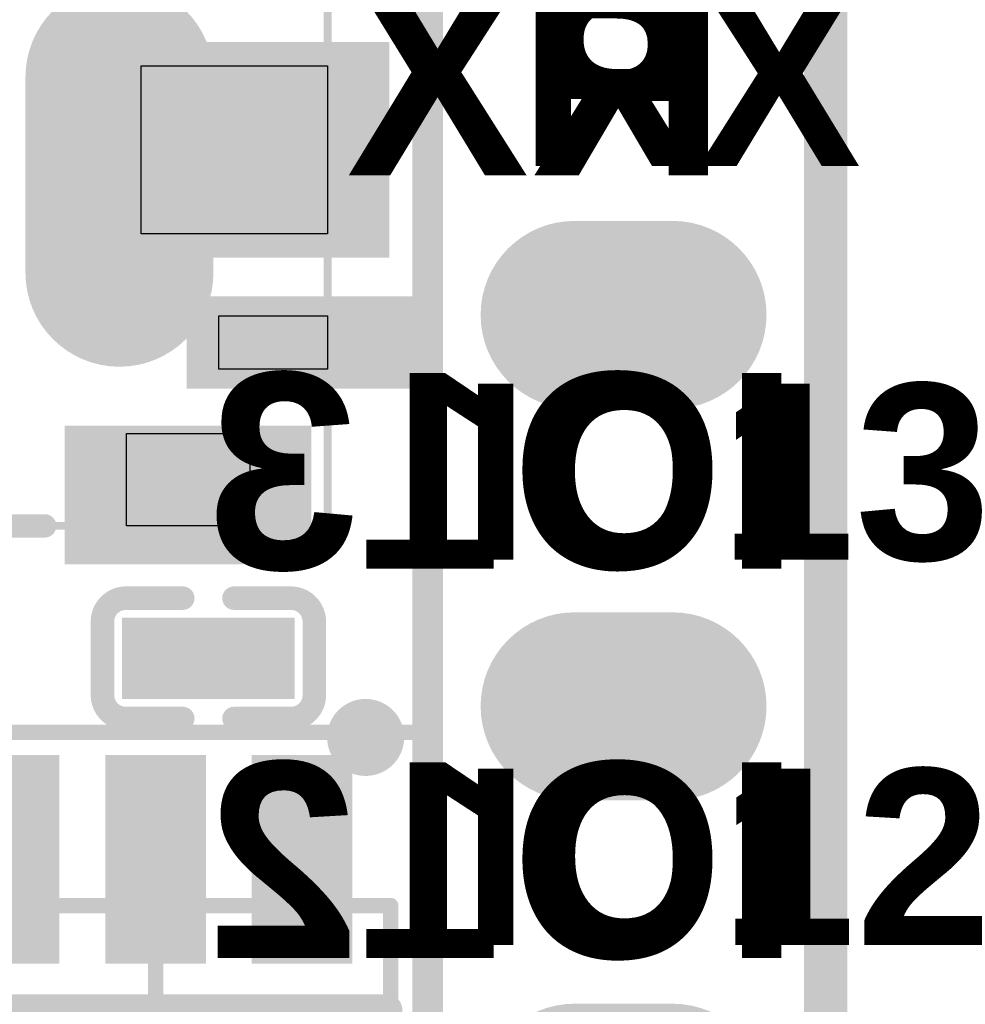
# Model space of a CAD drawing. Header units: inches. Extents: x 0.993 to 1.777, y -0.01 to 0.861.
# Tile 12 of 13: x 1.536 to 1.777, y 0.379 to 0.631. Entities that reach past the tile are written whole.
import ezdxf

# ---------------------------------------------------------------- set-up
doc = ezdxf.new("R2010")
doc.units = ezdxf.units.IN
doc.header["$MEASUREMENT"] = 0
for name, color, linetype in [('Bottom Layer', 5, 'Continuous'), ('Bottom Overlay', 54, 'Continuous'), ('Bottom Solder', 6, 'Continuous'), ('GND', 76, 'Continuous'), ('Keep-Out Layer', 6, 'Continuous'), ('Mechanical 13', 56, 'Continuous'), ('Mechanical 15', 56, 'Continuous'), ('Mechanical 4', 56, 'Continuous'), ('Mechanical 5', 56, 'Continuous'), ('Multi-Layer', 9, 'Continuous'), ('Pad Holes', 156, 'Continuous'), ('Top Layer', 1, 'Continuous'), ('Top Overlay', 2, 'Continuous'), ('Top Paste', 8, 'Continuous'), ('Top Solder', 216, 'Continuous'), ('VCC', 16, 'Continuous')]:
    doc.layers.add(name, color=color, linetype=linetype)
doc.styles.add('Arial_Bold', font='txt', dxfattribs={"height": 0.2})

# ---------------------------------------------------------------- blocks, each defined once
blk = doc.blocks.new('SIP8_B_1')
at = {"layer": 'Bottom Layer'}
h = blk.add_hatch(color=5, dxfattribs=at)
edge = h.paths.add_edge_path()
edge.add_arc((-0.0125, 0.3), 0.02, 90, 270)
edge.add_line((-0.0125, 0.28), (0.0125, 0.28))
edge.add_arc((0.0125, 0.3), 0.02, 270, 450)
edge.add_line((0.0125, 0.32), (-0.0125, 0.32))
h = blk.add_hatch(color=5, dxfattribs=at)
edge = h.paths.add_edge_path()
edge.add_arc((-0.0125, 0.2), 0.02, 90, 270)
edge.add_line((-0.0125, 0.18), (0.0125, 0.18))
edge.add_arc((0.0125, 0.2), 0.02, 270, 450)
edge.add_line((0.0125, 0.22), (-0.0125, 0.22))
at = {"layer": 'Bottom Solder'}
h = blk.add_hatch(color=6, dxfattribs=at)
edge = h.paths.add_edge_path()
edge.add_arc((-0.0125, 0.4), 0.024, 90, 270)
edge.add_line((-0.0125, 0.376), (0.0125, 0.376))
edge.add_arc((0.0125, 0.4), 0.024, 270, 450)
edge.add_line((0.0125, 0.424), (-0.0125, 0.424))
h = blk.add_hatch(color=6, dxfattribs=at)
edge = h.paths.add_edge_path()
edge.add_arc((-0.0125, 0.3), 0.024, 90, 270)
edge.add_line((-0.0125, 0.276), (0.0125, 0.276))
edge.add_arc((0.0125, 0.3), 0.024, 270, 450)
edge.add_line((0.0125, 0.324), (-0.0125, 0.324))
h = blk.add_hatch(color=6, dxfattribs=at)
edge = h.paths.add_edge_path()
edge.add_arc((-0.0125, 0.2), 0.024, 90, 270)
edge.add_line((-0.0125, 0.176), (0.0125, 0.176))
edge.add_arc((0.0125, 0.2), 0.024, 270, 450)
edge.add_line((0.0125, 0.224), (-0.0125, 0.224))
at = {"layer": 'GND'}
h = blk.add_hatch(color=76, dxfattribs=at)
edge = h.paths.add_edge_path()
edge.add_arc((-0.0125, 0.3), 0.02, 90, 270)
edge.add_line((-0.0125, 0.28), (0.0125, 0.28))
edge.add_arc((0.0125, 0.3), 0.02, 270, 450)
edge.add_line((0.0125, 0.32), (-0.0125, 0.32))
h = blk.add_hatch(color=76, dxfattribs=at)
edge = h.paths.add_edge_path()
edge.add_arc((-0.0125, 0.2), 0.02, 90, 270)
edge.add_line((-0.0125, 0.18), (0.0125, 0.18))
edge.add_arc((0.0125, 0.2), 0.02, 270, 450)
edge.add_line((0.0125, 0.22), (-0.0125, 0.22))
at = {"layer": 'Multi-Layer'}
h = blk.add_hatch(color=9, dxfattribs=at)
edge = h.paths.add_edge_path()
edge.add_arc((-0.0125, 0.3), 0.02, 90, 270)
edge.add_line((-0.0125, 0.28), (0.0125, 0.28))
edge.add_arc((0.0125, 0.3), 0.02, 270, 450)
edge.add_line((0.0125, 0.32), (-0.0125, 0.32))
h = blk.add_hatch(color=9, dxfattribs=at)
edge = h.paths.add_edge_path()
edge.add_arc((-0.0125, 0.2), 0.02, 90, 270)
edge.add_line((-0.0125, 0.18), (0.0125, 0.18))
edge.add_arc((0.0125, 0.2), 0.02, 270, 450)
edge.add_line((0.0125, 0.22), (-0.0125, 0.22))
at = {"layer": 'Pad Holes'}
h = blk.add_hatch(color=7, dxfattribs=at)
edge = h.paths.add_edge_path()
edge.add_arc((0, 0.3), 0.0175, 0, 360)
h = blk.add_hatch(color=7, dxfattribs=at)
edge = h.paths.add_edge_path()
edge.add_arc((0, 0.2), 0.0175, 0, 360)
at = {"layer": 'Top Layer'}
h = blk.add_hatch(color=1, dxfattribs=at)
edge = h.paths.add_edge_path()
edge.add_arc((-0.0125, 0.3), 0.02, 90, 270)
edge.add_line((-0.0125, 0.28), (0.0125, 0.28))
edge.add_arc((0.0125, 0.3), 0.02, 270, 450)
edge.add_line((0.0125, 0.32), (-0.0125, 0.32))
h = blk.add_hatch(color=1, dxfattribs=at)
edge = h.paths.add_edge_path()
edge.add_arc((-0.0125, 0.2), 0.02, 90, 270)
edge.add_line((-0.0125, 0.18), (0.0125, 0.18))
edge.add_arc((0.0125, 0.2), 0.02, 270, 450)
edge.add_line((0.0125, 0.22), (-0.0125, 0.22))
at = {"layer": 'Top Solder'}
h = blk.add_hatch(color=216, dxfattribs=at)
edge = h.paths.add_edge_path()
edge.add_arc((-0.0125, 0.4), 0.024, 90, 270)
edge.add_line((-0.0125, 0.376), (0.0125, 0.376))
edge.add_arc((0.0125, 0.4), 0.024, 270, 450)
edge.add_line((0.0125, 0.424), (-0.0125, 0.424))
h = blk.add_hatch(color=216, dxfattribs=at)
edge = h.paths.add_edge_path()
edge.add_arc((-0.0125, 0.3), 0.024, 90, 270)
edge.add_line((-0.0125, 0.276), (0.0125, 0.276))
edge.add_arc((0.0125, 0.3), 0.024, 270, 450)
edge.add_line((0.0125, 0.324), (-0.0125, 0.324))
h = blk.add_hatch(color=216, dxfattribs=at)
edge = h.paths.add_edge_path()
edge.add_arc((-0.0125, 0.2), 0.024, 90, 270)
edge.add_line((-0.0125, 0.176), (0.0125, 0.176))
edge.add_arc((0.0125, 0.2), 0.024, 270, 450)
edge.add_line((0.0125, 0.224), (-0.0125, 0.224))
at = {"layer": 'VCC'}
h = blk.add_hatch(color=16, dxfattribs=at)
edge = h.paths.add_edge_path()
edge.add_arc((-0.0125, 0.3), 0.02, 90, 270)
edge.add_line((-0.0125, 0.28), (0.0125, 0.28))
edge.add_arc((0.0125, 0.3), 0.02, 270, 450)
edge.add_line((0.0125, 0.32), (-0.0125, 0.32))
h = blk.add_hatch(color=16, dxfattribs=at)
edge = h.paths.add_edge_path()
edge.add_arc((-0.0125, 0.2), 0.02, 90, 270)
edge.add_line((-0.0125, 0.18), (0.0125, 0.18))
edge.add_arc((0.0125, 0.2), 0.02, 270, 450)
edge.add_line((0.0125, 0.22), (-0.0125, 0.22))
at = {"layer": 'Top Overlay'}
for points in [[(0.05, 0.76117, 0.00787, 0.00787, 0), (0.05, -0.06103, 0.00787, 0.00787, 0)], [(-0.05, 0.75979, 0.00787, 0.00787, 0), (-0.05, -0.06103, 0.00787, 0.00787, 0)]]:
    blk.add_lwpolyline(points, format="xyseb", dxfattribs=at)
blk = doc.blocks.new('C0201_6')
at = {"layer": 'Mechanical 4'}
blk.add_hatch(color=56, dxfattribs=at).paths.add_polyline_path([(0.01166, 0.00521), (0.01166, -0.0066), (-0.01196, -0.0066), (-0.01196, 0.00521)])
at = {"layer": 'Mechanical 5'}
for points in [[(-0.01196, 0.00521), (-0.01196, -0.0066), (-0.00606, -0.0066), (-0.00606, 0.00521)], [(0.01166, 0.00521), (0.01166, -0.0066), (0.00576, -0.0066), (0.00576, 0.00521)]]:
    blk.add_hatch(color=56, dxfattribs=at).paths.add_polyline_path(points)
at = {"layer": 'Top Layer'}
for points in [[(-0.0182, 0.00569), (-0.00369, 0.00569), (-0.00369, -0.00707), (-0.0182, -0.00707)], [(0.00339, 0.00569), (0.0179, 0.00569), (0.0179, -0.00707), (0.00339, -0.00707)]]:
    blk.add_hatch(color=1, dxfattribs=at).paths.add_polyline_path(points)
at = {"layer": 'Top Paste'}
for points in [[(-0.0182, 0.00569), (-0.00369, 0.00569), (-0.00369, -0.00707), (-0.0182, -0.00707)], [(-0.00334, 0.00474), (-0.00334, -0.00612), (-0.00428, -0.00707), (-0.01725, -0.00707), (-0.0182, -0.00612), (-0.0182, 0.00474), (-0.01725, 0.00569), (-0.00428, 0.00569)], [(0.00304, 0.00474), (0.00304, -0.00612), (0.00398, -0.00707), (0.01695, -0.00707), (0.0179, -0.00612), (0.0179, 0.00474), (0.01695, 0.00569), (0.00398, 0.00569)], [(0.00339, 0.00569), (0.0179, 0.00569), (0.0179, -0.00707), (0.00339, -0.00707)]]:
    blk.add_hatch(color=8, dxfattribs=at).paths.add_polyline_path(points)
at = {"layer": 'Top Solder'}
for points in [[(-0.0222, 0.00969), (0.00031, 0.00969), (0.00031, -0.01107), (-0.0222, -0.01107)], [(-0.00061, 0.00969), (0.0219, 0.00969), (0.0219, -0.01107), (-0.00061, -0.01107)]]:
    blk.add_hatch(color=216, dxfattribs=at).paths.add_polyline_path(points)
at = {"layer": 'Top Overlay'}
for points in [[(-0.0272, 0.00869, 0.006, 0.006, -0.414214), (-0.0212, 0.01469, 0.006, 0.006, 0)], [(-0.0212, 0.01469, 0.006, 0.006, 0), (-0.00669, 0.01469, 0.006, 0.006, 0)], [(0.00639, 0.01469, 0.006, 0.006, 0), (0.0209, 0.01469, 0.006, 0.006, 0)], [(0.0209, 0.01469, 0.006, 0.006, -0.414214), (0.0269, 0.00869, 0.006, 0.006, 0)], [(-0.0272, -0.01007, 0.006, 0.006, 0), (-0.0272, 0.00869, 0.006, 0.006, 0)], [(0.0269, -0.01007, 0.006, 0.006, 0), (0.0269, 0.00869, 0.006, 0.006, 0)], [(-0.0212, -0.01607, 0.006, 0.006, -0.414214), (-0.0272, -0.01007, 0.006, 0.006, 0)], [(0.0269, -0.01007, 0.006, 0.006, -0.414214), (0.0209, -0.01607, 0.006, 0.006, 0)], [(-0.0212, -0.01607, 0.006, 0.006, 0), (-0.00669, -0.01607, 0.006, 0.006, 0)], [(0.00639, -0.01607, 0.006, 0.006, 0), (0.0209, -0.01607, 0.006, 0.006, 0)]]:
    blk.add_lwpolyline(points, format="xyseb", dxfattribs=at)
for points in [[(-0.0227, 0.01469, 0.003, 0.003, 1), (-0.0197, 0.01469, 0.003, 0.003, 1)], [(-0.0227, 0.01469, 0.003, 0.003, 1), (-0.0197, 0.01469, 0.003, 0.003, 1)], [(-0.00819, 0.01469, 0.003, 0.003, 1), (-0.00519, 0.01469, 0.003, 0.003, 1)], [(0.00489, 0.01469, 0.003, 0.003, 1), (0.00789, 0.01469, 0.003, 0.003, 1)], [(0.0194, 0.01469, 0.003, 0.003, 1), (0.0224, 0.01469, 0.003, 0.003, 1)], [(0.0194, 0.01469, 0.003, 0.003, 1), (0.0224, 0.01469, 0.003, 0.003, 1)], [(-0.0287, 0.00869, 0.003, 0.003, 1), (-0.0257, 0.00869, 0.003, 0.003, 1)], [(-0.0287, 0.00869, 0.003, 0.003, 1), (-0.0257, 0.00869, 0.003, 0.003, 1)], [(0.0254, 0.00869, 0.003, 0.003, 1), (0.0284, 0.00869, 0.003, 0.003, 1)], [(0.0254, 0.00869, 0.003, 0.003, 1), (0.0284, 0.00869, 0.003, 0.003, 1)], [(-0.0287, -0.01007, 0.003, 0.003, 1), (-0.0257, -0.01007, 0.003, 0.003, 1)], [(-0.0287, -0.01007, 0.003, 0.003, 1), (-0.0257, -0.01007, 0.003, 0.003, 1)], [(0.0254, -0.01007, 0.003, 0.003, 1), (0.0284, -0.01007, 0.003, 0.003, 1)], [(0.0254, -0.01007, 0.003, 0.003, 1), (0.0284, -0.01007, 0.003, 0.003, 1)], [(-0.0227, -0.01607, 0.003, 0.003, 1), (-0.0197, -0.01607, 0.003, 0.003, 1)], [(-0.0227, -0.01607, 0.003, 0.003, 1), (-0.0197, -0.01607, 0.003, 0.003, 1)], [(-0.00819, -0.01607, 0.003, 0.003, 1), (-0.00519, -0.01607, 0.003, 0.003, 1)], [(0.00489, -0.01607, 0.003, 0.003, 1), (0.00789, -0.01607, 0.003, 0.003, 1)], [(0.0194, -0.01607, 0.003, 0.003, 1), (0.0224, -0.01607, 0.003, 0.003, 1)], [(0.0194, -0.01607, 0.003, 0.003, 1), (0.0224, -0.01607, 0.003, 0.003, 1)]]:
    blk.add_lwpolyline(points, format="xyseb", close=True, dxfattribs=at)
blk = doc.blocks.new('TF_SMD_H2_8____38')
at = {"layer": 'Top Layer'}
for points in [[(0.23005, 0.06982), (0.16508, 0.06982), (0.16508, 0.12101), (0.23005, 0.12101)], [(0.24126, 0.03636), (0.18221, 0.03636), (0.18221, 0.05605), (0.24126, 0.05605)], [(0.21016, -0.00852), (0.15111, -0.00852), (0.15111, 0.02297), (0.21016, 0.02297)]]:
    blk.add_hatch(color=1, dxfattribs=at).paths.add_polyline_path(points)
at = {"layer": 'Top Paste'}
for points in [[(0.23005, 0.06982), (0.16508, 0.06982), (0.16508, 0.12101), (0.23005, 0.12101)], [(0.24126, 0.03636), (0.18221, 0.03636), (0.18221, 0.05605), (0.24126, 0.05605)], [(0.21016, -0.00852), (0.15111, -0.00852), (0.15111, 0.02297), (0.21016, 0.02297)]]:
    blk.add_hatch(color=8, dxfattribs=at).paths.add_polyline_path(points)
at = {"layer": 'Top Solder'}
for points in [[(0.23201, 0.06786), (0.16312, 0.06786), (0.16312, 0.12297), (0.23201, 0.12297)], [(0.24323, 0.03439), (0.18024, 0.03439), (0.18024, 0.05802), (0.24323, 0.05802)], [(0.21213, -0.01049), (0.14914, -0.01049), (0.14914, 0.02494), (0.21213, 0.02494)]]:
    blk.add_hatch(color=216, dxfattribs=at).paths.add_polyline_path(points)
at = {"layer": 'Mechanical 15'}
for p, q in [((0.16863, 0.07396), (0.16863, 0.11688)), ((0.16863, 0.11688), (0.21627, 0.11688)), ((0.21627, 0.11688), (0.21627, 0.07396)), ((0.21627, 0.07396), (0.16863, 0.07396)), ((0.21627, 0.07396), (0.21627, 0.07396)), ((0.18851, 0.03941), (0.18851, 0.053)), ((0.18851, 0.053), (0.21627, 0.053)), ((0.21627, 0.053), (0.21627, 0.03941)), ((0.21627, 0.03941), (0.18851, 0.03941)), ((0.21627, 0.03941), (0.21627, 0.03941)), ((0.16489, -0.00064), (0.16489, 0.02298)), ((0.16489, 0.02298), (0.19638, 0.02298)), ((0.19638, 0.02298), (0.19638, -0.00064)), ((0.19638, -0.00064), (0.16489, -0.00064)), ((0.19638, -0.00064), (0.19638, -0.00064))]:
    blk.add_line(p, q, dxfattribs=at)
for points in [[(0.21627, -0.00065, 0.002, 0.002, 0), (0.21627, 0.18046, 0.002, 0.002, 0)], [(-0.23295, -0.00065, 0.002, 0.002, 0), (0.21627, -0.00065, 0.002, 0.002, 0)]]:
    blk.add_lwpolyline(points, format="xyseb", dxfattribs=at)
blk.add_lwpolyline([(0.21577, -0.00065, 0.001, 0.001, 1), (0.21677, -0.00065, 0.001, 0.001, 1)], format="xyseb", close=True, dxfattribs=at)
blk.add_lwpolyline([(0.21577, -0.00065, 0.001, 0.001, 1), (0.21677, -0.00065, 0.001, 0.001, 1)], format="xyseb", close=True, dxfattribs=at)
at = {"layer": 'Top Overlay'}
blk.add_lwpolyline([(0.13319, -0.00065, 0.00598, 0.00598, 0), (0.14402, -0.00065, 0.00598, 0.00598, 0)], format="xyseb", dxfattribs=at)
blk.add_lwpolyline([(0.14252, -0.00065, 0.00299, 0.00299, 1), (0.14551, -0.00065, 0.00299, 0.00299, 1)], format="xyseb", close=True, dxfattribs=at)
blk = doc.blocks.new('TPS61040_42')
at = {"layer": 'Top Layer'}
for points in [[(-0.0669, 0.02804), (-0.0669, 0.04576), (-0.02162, 0.04576), (-0.02162, 0.02804)], [(0.02562, 0.02804), (0.02562, 0.04576), (0.0709, 0.04576), (0.0709, 0.02804)], [(-0.0669, -0.00936), (-0.0669, 0.00836), (-0.02162, 0.00836), (-0.02162, -0.00936)], [(-0.0669, -0.04676), (-0.0669, -0.02904), (-0.02162, -0.02904), (-0.02162, -0.04676)], [(0.02562, -0.04676), (0.02562, -0.02904), (0.0709, -0.02904), (0.0709, -0.04676)]]:
    blk.add_hatch(color=1, dxfattribs=at).paths.add_polyline_path(points)
at = {"layer": 'Top Paste'}
for points in [[(-0.0669, 0.02804), (-0.0669, 0.04576), (-0.02162, 0.04576), (-0.02162, 0.02804)], [(0.02562, 0.02804), (0.02562, 0.04576), (0.0709, 0.04576), (0.0709, 0.02804)], [(-0.0669, -0.00936), (-0.0669, 0.00836), (-0.02162, 0.00836), (-0.02162, -0.00936)], [(-0.0669, -0.04676), (-0.0669, -0.02904), (-0.02162, -0.02904), (-0.02162, -0.04676)], [(0.02562, -0.04676), (0.02562, -0.02904), (0.0709, -0.02904), (0.0709, -0.04676)]]:
    blk.add_hatch(color=8, dxfattribs=at).paths.add_polyline_path(points)
at = {"layer": 'Top Solder'}
for points in [[(-0.0709, 0.02404), (-0.0709, 0.04976), (-0.01762, 0.04976), (-0.01762, 0.02404)], [(0.02162, 0.02404), (0.02162, 0.04976), (0.0749, 0.04976), (0.0749, 0.02404)], [(-0.0709, -0.01336), (-0.0709, 0.01236), (-0.01762, 0.01236), (-0.01762, -0.01336)], [(-0.0709, -0.05076), (-0.0709, -0.02504), (-0.01762, -0.02504), (-0.01762, -0.05076)], [(0.02162, -0.05076), (0.02162, -0.02504), (0.0749, -0.02504), (0.0749, -0.05076)]]:
    blk.add_hatch(color=216, dxfattribs=at).paths.add_polyline_path(points)
at = {"layer": 'Mechanical 13'}
for points in [[(0.03645, 0.05954, 0.00394, 0.00394, 0), (-0.03245, 0.05954, 0.00394, 0.00394, 0)], [(-0.03245, -0.06054, 0.00394, 0.00394, 0), (-0.03245, 0.05954, 0.00394, 0.00394, 0)], [(0.03645, -0.06054, 0.00394, 0.00394, 0), (0.03645, 0.05954, 0.00394, 0.00394, 0)], [(0.03645, -0.06054, 0.00394, 0.00394, 0), (-0.03245, -0.06054, 0.00394, 0.00394, 0)]]:
    blk.add_lwpolyline(points, format="xyseb", dxfattribs=at)
for points in [[(-0.03343, 0.05954, 0.00197, 0.00197, 1), (-0.03146, 0.05954, 0.00197, 0.00197, 1)], [(-0.03343, 0.05954, 0.00197, 0.00197, 1), (-0.03146, 0.05954, 0.00197, 0.00197, 1)], [(0.03546, 0.05954, 0.00197, 0.00197, 1), (0.03743, 0.05954, 0.00197, 0.00197, 1)], [(0.03546, 0.05954, 0.00197, 0.00197, 1), (0.03743, 0.05954, 0.00197, 0.00197, 1)], [(-0.03343, -0.06054, 0.00197, 0.00197, 1), (-0.03146, -0.06054, 0.00197, 0.00197, 1)], [(-0.03343, -0.06054, 0.00197, 0.00197, 1), (-0.03146, -0.06054, 0.00197, 0.00197, 1)], [(0.03546, -0.06054, 0.00197, 0.00197, 1), (0.03743, -0.06054, 0.00197, 0.00197, 1)], [(0.03546, -0.06054, 0.00197, 0.00197, 1), (0.03743, -0.06054, 0.00197, 0.00197, 1)]]:
    blk.add_lwpolyline(points, format="xyseb", close=True, dxfattribs=at)
at = {"layer": 'Mechanical 15'}
for points in [[(0.08074, 0.06938, 0.00394, 0.00394, 0), (-0.07674, 0.06938, 0.00394, 0.00394, 0)], [(-0.07674, -0.07038, 0.00394, 0.00394, 0), (-0.07674, 0.06938, 0.00394, 0.00394, 0)], [(0.08074, -0.07038, 0.00394, 0.00394, 0), (0.08074, 0.06938, 0.00394, 0.00394, 0)], [(0.002, -0.02019, 0.00394, 0.00394, 0), (0.002, 0.01919, 0.00394, 0.00394, 0)], [(0.02169, -0.0005, 0.00394, 0.00394, 0), (-0.01768, -0.0005, 0.00394, 0.00394, 0)], [(0.08074, -0.07038, 0.00394, 0.00394, 0), (-0.07674, -0.07038, 0.00394, 0.00394, 0)]]:
    blk.add_lwpolyline(points, format="xyseb", dxfattribs=at)
for points in [[(-0.07772, 0.06938, 0.00197, 0.00197, 1), (-0.07576, 0.06938, 0.00197, 0.00197, 1)], [(-0.07772, 0.06938, 0.00197, 0.00197, 1), (-0.07576, 0.06938, 0.00197, 0.00197, 1)], [(0.07976, 0.06938, 0.00197, 0.00197, 1), (0.08172, 0.06938, 0.00197, 0.00197, 1)], [(0.07976, 0.06938, 0.00197, 0.00197, 1), (0.08172, 0.06938, 0.00197, 0.00197, 1)], [(0.00102, 0.01919, 0.00197, 0.00197, 1), (0.00298, 0.01919, 0.00197, 0.00197, 1)], [(-0.01867, -0.0005, 0.00197, 0.00197, 1), (-0.0167, -0.0005, 0.00197, 0.00197, 1)], [(0.0207, -0.0005, 0.00197, 0.00197, 1), (0.02267, -0.0005, 0.00197, 0.00197, 1)], [(0.00102, -0.02019, 0.00197, 0.00197, 1), (0.00298, -0.02019, 0.00197, 0.00197, 1)], [(-0.07772, -0.07038, 0.00197, 0.00197, 1), (-0.07576, -0.07038, 0.00197, 0.00197, 1)], [(-0.07772, -0.07038, 0.00197, 0.00197, 1), (-0.07576, -0.07038, 0.00197, 0.00197, 1)], [(0.07976, -0.07038, 0.00197, 0.00197, 1), (0.08172, -0.07038, 0.00197, 0.00197, 1)], [(0.07976, -0.07038, 0.00197, 0.00197, 1), (0.08172, -0.07038, 0.00197, 0.00197, 1)]]:
    blk.add_lwpolyline(points, format="xyseb", close=True, dxfattribs=at)
at = {"layer": 'Top Overlay'}
for points in [[(-0.0705, 0.05314, 0.00984, 0.00984, 1), (-0.08034, 0.05314, 0.00984, 0.00984, 1)], [(-0.00784, 0.05856, 0.00394, 0.00394, 1), (-0.00391, 0.05856, 0.00394, 0.00394, 1)], [(-0.00784, 0.05856, 0.00394, 0.00394, 1), (-0.00391, 0.05856, 0.00394, 0.00394, 1)], [(0.00791, 0.05856, 0.00394, 0.00394, 1), (0.01184, 0.05856, 0.00394, 0.00394, 1)], [(0.00791, 0.05856, 0.00394, 0.00394, 1), (0.01184, 0.05856, 0.00394, 0.00394, 1)], [(-0.0828, 0.05314, 0.00492, 0.00492, 1), (-0.07788, 0.05314, 0.00492, 0.00492, 1)], [(-0.07296, 0.05314, 0.00492, 0.00492, 1), (-0.06804, 0.05314, 0.00492, 0.00492, 1)], [(-0.00784, -0.05956, 0.00394, 0.00394, 1), (-0.00391, -0.05956, 0.00394, 0.00394, 1)], [(-0.00784, -0.05956, 0.00394, 0.00394, 1), (-0.00391, -0.05956, 0.00394, 0.00394, 1)], [(0.00791, -0.05956, 0.00394, 0.00394, 1), (0.01184, -0.05956, 0.00394, 0.00394, 1)], [(0.00791, -0.05956, 0.00394, 0.00394, 1), (0.01184, -0.05956, 0.00394, 0.00394, 1)]]:
    blk.add_lwpolyline(points, format="xyseb", close=True, dxfattribs=at)
for points in [[(-0.00587, -0.05956, 0.00787, 0.00787, 0), (-0.00587, 0.05856, 0.00787, 0.00787, 0)], [(0.00987, 0.05856, 0.00787, 0.00787, 0), (-0.00587, 0.05856, 0.00787, 0.00787, 0)], [(0.00987, -0.05956, 0.00787, 0.00787, 0), (0.00987, 0.05856, 0.00787, 0.00787, 0)], [(0.00987, -0.05956, 0.00787, 0.00787, 0), (-0.00587, -0.05956, 0.00787, 0.00787, 0)]]:
    blk.add_lwpolyline(points, format="xyseb", dxfattribs=at)
blk = doc.blocks.new('USB_TYPE_C_16PIN_A_B_46')
at = {"layer": 'Bottom Layer'}
h = blk.add_hatch(color=5, dxfattribs=at)
edge = h.paths.add_edge_path()
edge.add_arc((0.06978, 0.16891), 0.02, 90, 270)
edge.add_line((0.06978, 0.14891), (0.11978, 0.14891))
edge.add_arc((0.11978, 0.16891), 0.02, 270, 450)
edge.add_line((0.11978, 0.18891), (0.06978, 0.18891))
at = {"layer": 'Bottom Solder'}
h = blk.add_hatch(color=6, dxfattribs=at)
edge = h.paths.add_edge_path()
edge.add_arc((0.06978, 0.16891), 0.024, 90, 270)
edge.add_line((0.06978, 0.14491), (0.11978, 0.14491))
edge.add_arc((0.11978, 0.16891), 0.024, 270, 450)
edge.add_line((0.11978, 0.19291), (0.06978, 0.19291))
at = {"layer": 'GND'}
h = blk.add_hatch(color=76, dxfattribs=at)
edge = h.paths.add_edge_path()
edge.add_arc((0.06978, 0.16891), 0.02, 90, 270)
edge.add_line((0.06978, 0.14891), (0.11978, 0.14891))
edge.add_arc((0.11978, 0.16891), 0.02, 270, 450)
edge.add_line((0.11978, 0.18891), (0.06978, 0.18891))
at = {"layer": 'Multi-Layer'}
h = blk.add_hatch(color=9, dxfattribs=at)
edge = h.paths.add_edge_path()
edge.add_arc((0.06978, 0.16891), 0.02, 90, 270)
edge.add_line((0.06978, 0.14891), (0.11978, 0.14891))
edge.add_arc((0.11978, 0.16891), 0.02, 270, 450)
edge.add_line((0.11978, 0.18891), (0.06978, 0.18891))
at = {"layer": 'Pad Holes'}
h = blk.add_hatch(color=7, dxfattribs=at)
edge = h.paths.add_edge_path()
edge.add_arc((0.07116, 0.16891), 0.00984, 90, 270)
edge.add_line((0.07116, 0.15907), (0.1184, 0.15907))
edge.add_arc((0.1184, 0.16891), 0.00984, 270, 450)
edge.add_line((0.1184, 0.17875), (0.07116, 0.17875))
at = {"layer": 'Top Layer'}
h = blk.add_hatch(color=1, dxfattribs=at)
edge = h.paths.add_edge_path()
edge.add_arc((0.06978, 0.16891), 0.02, 90, 270)
edge.add_line((0.06978, 0.14891), (0.11978, 0.14891))
edge.add_arc((0.11978, 0.16891), 0.02, 270, 450)
edge.add_line((0.11978, 0.18891), (0.06978, 0.18891))
at = {"layer": 'Top Solder'}
h = blk.add_hatch(color=216, dxfattribs=at)
edge = h.paths.add_edge_path()
edge.add_arc((0.06978, 0.16891), 0.024, 90, 270)
edge.add_line((0.06978, 0.14491), (0.11978, 0.14491))
edge.add_arc((0.11978, 0.16891), 0.024, 270, 450)
edge.add_line((0.11978, 0.19291), (0.06978, 0.19291))
at = {"layer": 'VCC'}
h = blk.add_hatch(color=16, dxfattribs=at)
edge = h.paths.add_edge_path()
edge.add_arc((0.06978, 0.16891), 0.02, 90, 270)
edge.add_line((0.06978, 0.14891), (0.11978, 0.14891))
edge.add_arc((0.11978, 0.16891), 0.02, 270, 450)
edge.add_line((0.11978, 0.18891), (0.06978, 0.18891))

msp = doc.modelspace()

# ---------------------------------------------------------------- linework, layer by layer
at = {"layer": 'Keep-Out Layer'}
msp.add_lwpolyline([(1.74462, -0.00782, 0.005, 0.005, 0), (1.74462, 0.81895, 0.005, 0.005, 0)], format="xyseb", dxfattribs=at)

# ---------------------------------------------------------------- block references
for name, p, rotation in [('USB_TYPE_C_16PIN_A_B_46', (1.39233, 0.68609), 270), ('SIP8_B_1', (1.68996, 0.75557), 180), ('TF_SMD_H2_8____38', (1.39813, 0.5023), 360), ('C0201_6', (1.5841, 0.4685), 360), ('TPS61040_42', (1.57096, 0.37218), 270)]:
    msp.add_blockref(name, p, dxfattribs=dict(rotation=rotation))

# ---------------------------------------------------------------- texts
at = {"layer": 'Bottom Overlay', "style": 'Arial_Bold', "text_generation_flag": 2}
for s, p in [('RX', (1.71623, 0.59125)), ('IO13', (1.73493, 0.4907)), ('IO12', (1.73493, 0.39128))]:
    msp.add_text(s, height=0.05, rotation=360, dxfattribs=at).set_placement(p)
at = {"layer": 'Top Overlay', "style": 'Arial_Bold'}
for s, p in [('RX', (1.6633, 0.5936)), ('IO13', (1.6486, 0.493)), ('IO12', (1.6486, 0.3946))]:
    msp.add_text(s, height=0.045, rotation=360, dxfattribs=at).set_placement(p)

doc.saveas('drawing.dxf')
